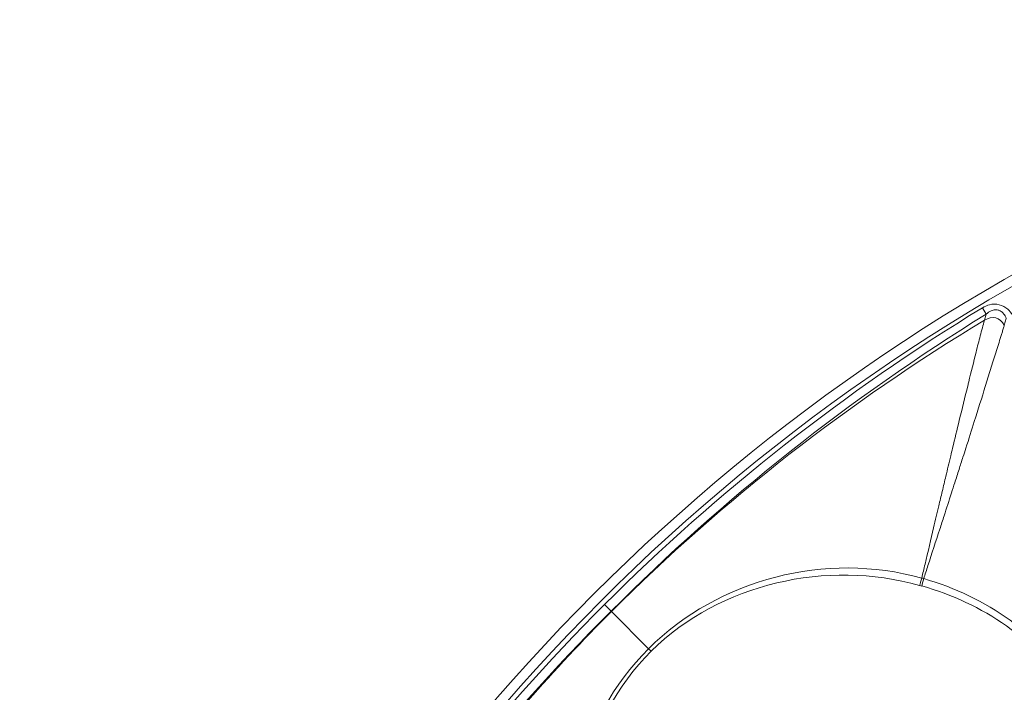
# Model space of a CAD drawing. Header units: inches. Extents: x 2.7 to 14.9, y -4.2 to 15.2.
# Tile 20 of 53: x 10.3 to 11.4, y -0.4 to 0.4. Entities that reach past the tile are written whole.
import ezdxf

# ---------------------------------------------------------------- set-up
doc = ezdxf.new("R2010")
doc.units = ezdxf.units.IN
doc.header["$MEASUREMENT"] = 0
doc.layers.add('Visible (ANSI)', color=7, linetype='Continuous', lineweight=18)
doc.layers.add('Visible Narrow (ANSI)', color=7, linetype='Continuous', lineweight=18)

msp = doc.modelspace()

# ---------------------------------------------------------------- linework, layer by layer
at = {"layer": 'Visible (ANSI)'}
msp.add_circle((12.5948, -1.9226), 2.3248, dxfattribs=at)
msp.add_open_spline([(11.4163, 0.0532), (11.255, -0.0466), (11.1054, -0.1649), (10.9714, -0.2992)], degree=3, dxfattribs=at)
msp.add_open_spline([(11.4401, 0.048), (11.4393, 0.05), (11.4383, 0.052), (11.4369, 0.0536), (11.4361, 0.0547), (11.4351, 0.0557), (11.4339, 0.0564), (11.4334, 0.0568), (11.4328, 0.0571), (11.4322, 0.0574), (11.431, 0.0579), (11.4297, 0.0582), (11.4284, 0.0582), (11.428, 0.0582), (11.4276, 0.0582), (11.4271, 0.0582), (11.4255, 0.0581), (11.4238, 0.0576), (11.4223, 0.057), (11.4201, 0.056), (11.4181, 0.0547), (11.4163, 0.0532)], degree=3, knots=[0, 0, 0, 0, 0.2187, 0.2187, 0.2187, 0.356077, 0.356077, 0.356077, 0.420014, 0.420014, 0.420014, 0.550507, 0.550507, 0.550507, 0.593118, 0.593118, 0.593118, 0.761778, 0.761778, 0.761778, 1, 1, 1, 1], dxfattribs=at)
at = {"layer": 'Visible Narrow (ANSI)'}
for p, q in [((11.4118, 0.0606), (11.4163, 0.0532)), ((11.4143, 0.0458), (11.4163, 0.0532)), ((11.4401, 0.048), (11.4378, 0.0401)), ((11.3464, 0.0083), (11.3464, 0.0083)), ((10.9636, -0.2913), (10.9714, -0.2992)), ((10.9714, -0.2992), (10.9718, -0.2996)), ((11.0158, -0.3436), (10.9718, -0.2996)), ((11.0189, -0.3466), (11.0158, -0.3436))]:
    msp.add_line(p, q, dxfattribs=at)
for radius in [2.3248, 2.313]:
    msp.add_circle((12.5948, -1.9226), radius, dxfattribs=at)
for radius, start, end in [(2.1211, 127.9525, 127.9561), (2.0128, 125.8478, 125.8584)]:
    msp.add_arc((12.5948, -1.9226), radius, start, end, dxfattribs=at)
for centre, major_axis, ratio, start_param, end_param in [((12.4036, -1.577), (1.8273, 1.14), 0.888933, 1.55902, 1.824827), ((11.8938, -1.0175), (1.2898, 0.999), 0.705125, 1.403307, 1.749088), ((11.3401, -0.2588), (-0.0032, -0.0114), 0.007055, 0.543081, 1.484395), ((11.3482, -0.2603), (0.1002, -0.0272), 0.104668, 4.633337, 4.657456), ((11.3426, -0.2595), (-0.0032, -0.0114), 0.010534, 4.799141, 5.740511), ((11.3413, -0.2608), (-0.0261, 0.0073), 0.022097, 4.68356, 4.771489), ((12.0579, -1.6873), (0.932, 1.8366), 0.838051, 1.198247, 1.478106)]:
    msp.add_ellipse(centre, major_axis=major_axis, ratio=ratio, start_param=start_param, end_param=end_param, dxfattribs=at)
for points, knots in [([(11.4118, 0.0606), (11.4144, 0.0622), (11.4173, 0.0635), (11.4203, 0.0642), (11.4279, 0.0661), (11.4362, 0.0642), (11.442, 0.0589), (11.4441, 0.057), (11.4459, 0.0547), (11.4474, 0.0522)], [0, 0, 0, 0, 0.222086, 0.222086, 0.222086, 0.791222, 0.791222, 0.791222, 1, 1, 1, 1]), ([(11.4143, 0.0458), (11.4126, 0.04), (11.4109, 0.0338), (11.4093, 0.0275), (11.4076, 0.0212), (11.406, 0.0147), (11.4043, 0.0081), (11.4015, -0.0034), (11.3986, -0.0152), (11.3956, -0.0271), (11.3952, -0.0287), (11.3949, -0.0303), (11.3945, -0.0319), (11.3911, -0.0455), (11.3877, -0.0592), (11.3843, -0.0731), (11.3817, -0.0839), (11.3791, -0.0947), (11.3765, -0.1057), (11.3757, -0.109), (11.3749, -0.112), (11.3742, -0.1149), (11.3721, -0.1237), (11.3704, -0.1309), (11.3684, -0.1391), (11.3671, -0.1449), (11.3656, -0.1509), (11.3642, -0.1572), (11.3628, -0.1627), (11.3615, -0.1684), (11.3601, -0.1743), (11.3581, -0.1825), (11.3561, -0.1911), (11.354, -0.2001), (11.3508, -0.2137), (11.3474, -0.2282), (11.3438, -0.2435), (11.3425, -0.2488), (11.3412, -0.2543), (11.3399, -0.2598)], [0.0000032, 0.0000032, 0.0000032, 0.0000032, 0.0665698, 0.0665698, 0.0665698, 0.1330368, 0.1330368, 0.1330368, 0.25, 0.25, 0.25, 0.2655236, 0.2655236, 0.2655236, 0.3973685, 0.3973685, 0.3973685, 0.5, 0.5, 0.5, 0.5309584, 0.5309584, 0.5309584, 0.625, 0.625, 0.625, 0.6914262, 0.6914262, 0.6914262, 0.75, 0.75, 0.75, 0.8318059, 0.8318059, 0.8318059, 0.956511, 0.956511, 0.956511, 0.9999961, 0.9999961, 0.9999961, 0.9999961]), ([(11.4378, 0.0401), (11.4374, 0.0386), (11.437, 0.0372), (11.4365, 0.0357), (11.4361, 0.0342), (11.4356, 0.0327), (11.4351, 0.0311), (11.4347, 0.0296), (11.4342, 0.0281), (11.4337, 0.0265), (11.4328, 0.0235), (11.4318, 0.0203), (11.4308, 0.017), (11.4298, 0.0139), (11.4288, 0.0107), (11.4277, 0.0073), (11.4258, 0.0011), (11.4237, -0.0055), (11.4215, -0.0125), (11.4195, -0.019), (11.4174, -0.0258), (11.4152, -0.0329), (11.4112, -0.0457), (11.4069, -0.0595), (11.4022, -0.0743), (11.3991, -0.0843), (11.3957, -0.0949), (11.3922, -0.1059), (11.391, -0.1096), (11.3899, -0.113), (11.3888, -0.1163), (11.3872, -0.1216), (11.3856, -0.1264), (11.3841, -0.131), (11.3824, -0.1363), (11.3808, -0.1414), (11.379, -0.1468), (11.3777, -0.1508), (11.3764, -0.1548), (11.3751, -0.1589), (11.3722, -0.168), (11.3693, -0.177), (11.3664, -0.1859), (11.3647, -0.1912), (11.363, -0.1965), (11.3613, -0.2018), (11.3565, -0.2165), (11.3518, -0.2309), (11.3472, -0.245), (11.3456, -0.2502), (11.3439, -0.2553), (11.3422, -0.2605)], [0, 0, 0, 0, 0.023401, 0.023401, 0.023401, 0.046234, 0.046234, 0.046234, 0.068294, 0.068294, 0.068294, 0.110389, 0.110389, 0.110389, 0.150174, 0.150174, 0.150174, 0.224172, 0.224172, 0.224172, 0.2923, 0.2923, 0.2923, 0.41566, 0.41566, 0.41566, 0.5, 0.5, 0.5, 0.528575, 0.528575, 0.528575, 0.574057, 0.574057, 0.574057, 0.625, 0.625, 0.625, 0.663301, 0.663301, 0.663301, 0.75, 0.75, 0.75, 0.802033, 0.802033, 0.802033, 0.946866, 0.946866, 0.946866, 1, 1, 1, 1]), ([(11.0158, -0.3436), (11.0576, -0.3018), (11.1104, -0.2734), (11.2229, -0.2441), (11.283, -0.2441), (11.3399, -0.2598)], [0, 0, 0, 0, 0.5, 0.5, 1, 1, 1, 1]), ([(11.3374, -0.2686), (11.2819, -0.2529), (11.2232, -0.2524), (11.1125, -0.2789), (11.0598, -0.3057), (11.0189, -0.3466)], [0, 0, 0, 0, 0.5, 0.5, 1, 1, 1, 1]), ([(11.3422, -0.2605), (11.4161, -0.2815), (11.4809, -0.3278), (11.5682, -0.4537), (11.5884, -0.5306), (11.582, -0.6071)], [0, 0, 0, 0, 0.5, 0.5, 0.9999682, 0.9999682, 0.9999682, 0.9999682]), ([(11.5188, -0.3949), (11.5188, -0.3949), (11.5188, -0.3949), (11.476, -0.3336), (11.4121, -0.2893), (11.3398, -0.2692)], [0.4999932, 0.4999932, 0.4999932, 0.4999932, 0.5, 0.5, 0.9999859, 0.9999859, 0.9999859, 0.9999859]), ([(10.9718, -0.2996), (10.9376, -0.3338), (10.8714, -0.4044), (10.779, -0.5162), (10.6972, -0.629), (10.6483, -0.7056), (10.6264, -0.7421)], [0, 0, 0, 0, 0.2577886, 0.5155772, 0.7733658, 0.9999993, 0.9999993, 0.9999993, 0.9999993]), ([(11.0158, -0.3436), (10.974, -0.3854), (10.9456, -0.4382), (10.9163, -0.5507), (10.9163, -0.6108), (10.932, -0.6677)], [0, 0, 0, 0, 0.5, 0.5, 1, 1, 1, 1]), ([(10.9408, -0.6652), (10.9251, -0.6096), (10.9246, -0.551), (10.9511, -0.4403), (10.978, -0.3875), (11.0189, -0.3466)], [0, 0, 0, 0, 0.5, 0.5, 1, 1, 1, 1])]:
    msp.add_open_spline(points, degree=3, knots=knots, dxfattribs=at)
for points in [[(11.4378, 0.0401), (11.4324, 0.0494), (11.4238, 0.0515), (11.4143, 0.0458)], [(11.2041, -0.2512), (11.204, -0.2512), (11.204, -0.2513), (11.204, -0.2513)], [(11.2387, -0.2482), (11.2388, -0.2482), (11.2389, -0.2481), (11.2389, -0.2481)], [(11.1102, -0.2788), (11.1103, -0.2786), (11.1104, -0.2785), (11.1106, -0.2784)], [(10.9714, -0.2992), (10.837, -0.433), (10.7188, -0.5828), (10.619, -0.7441)]]:
    msp.add_open_spline(points, degree=3, dxfattribs=at)

doc.saveas('drawing.dxf')
